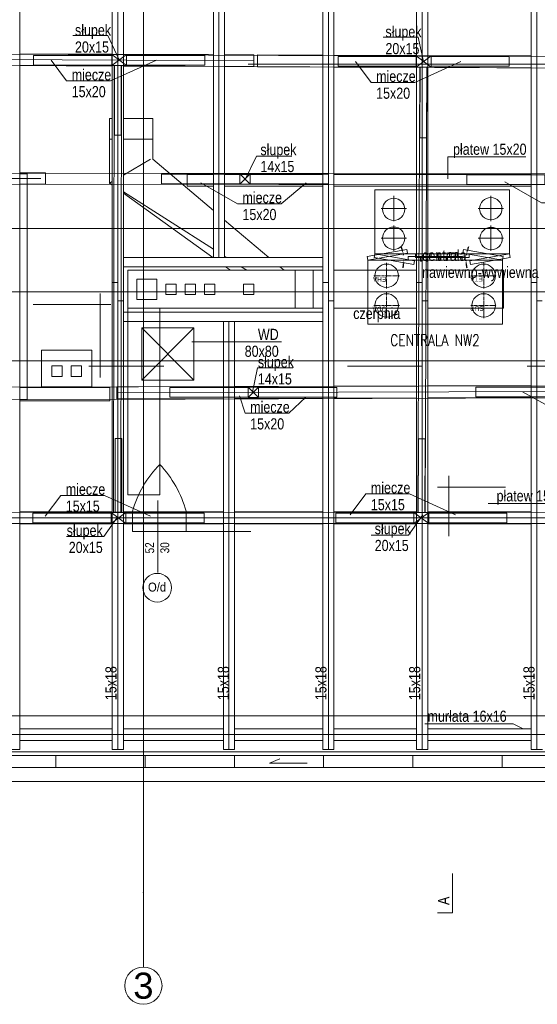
# Model space of a CAD drawing. Header units: millimetres. Extents: x -573548 to 674770, y -184010 to -47794.
# Tile 3 of 181: x 93754 to 100709, y -184010 to -170793. Entities that reach past the tile are written whole.
import ezdxf
from ezdxf.enums import TextEntityAlignment as Align

# ---------------------------------------------------------------- set-up
doc = ezdxf.new("R2010")
doc.units = ezdxf.units.MM
doc.linetypes.add('CENTER', pattern=[10.16, 6.35, -1.27, 1.27, -1.27])
for name, color, linetype, lineweight in [('A.06 RZUT PODDASZA_is$0$0_Nr_pióra__12', 8, 'Continuous', 9), ('A.06 RZUT PODDASZA_is$0$0_Nr_pióra__25', 8, 'Continuous', 9), ('A.06 RZUT PODDASZA_is$0$A-OKNA-OPIS_Nr_pióra__2', 8, 'Continuous', 9), ('A.06 RZUT PODDASZA_is$0$A-OKNA-OPIS_Nr_pióra__8', 8, 'Continuous', 9), ('A.06 RZUT PODDASZA_is$0$detalokna_Nr_pióra__8', 8, 'Continuous', 9), ('A.06 RZUT PODDASZA_is$0$DIM MALY_Nr_pióra__8', 8, 'Continuous', 9), ('A.06 RZUT PODDASZA_is$0$murłata#1_Nr_pióra__7', 8, 'Continuous', 9), ('A.06 RZUT PODDASZA_is$0$Nowe_00 ZMIANY_Nr_pióra__59', 8, 'Continuous', 9), ('A.06 RZUT PODDASZA_is$0$Nowe_0_Nr_pióra__59', 8, 'Continuous', 9), ('A.06 RZUT PODDASZA_is$0$opisy inne_Nr_pióra__1', 8, 'Continuous', 9), ('A.06 RZUT PODDASZA_is$0$opisy inne_Nr_pióra__25', 8, 'Continuous', 9), ('A.06 RZUT PODDASZA_is$0$OSIE_Nr_pióra__1', 8, 'Continuous', 9), ('A.06 RZUT PODDASZA_is$0$platew_Nr_pióra__1', 8, 'Continuous', 9), ('A.06 RZUT PODDASZA_is$0$podwaliny_Nr_pióra__7', 8, 'Continuous', 9), ('A.06 RZUT PODDASZA_is$0$RURY SPUSTOWE_Nr_pióra__2', 8, 'Continuous', 9), ('A.06 RZUT PODDASZA_is$0$SCIANY_KONSTR_Nr_pióra__21', 8, 'Continuous', 9), ('A.06 RZUT PODDASZA_is$0$Structural - Grid', 8, 'Continuous', 9), ('A.06 RZUT PODDASZA_is$0$Structural - Grid_Nr_pióra__17', 8, 'Continuous', 9), ('A.06 RZUT PODDASZA_is$0$WIDOK_Nr_pióra__1', 8, 'Continuous', 9), ('A.06 RZUT PODDASZA_is$0$wiezba_Nr_pióra__1', 8, 'Continuous', 9), ('A.06 RZUT PODDASZA_is$0$wiezba_Nr_pióra__2', 8, 'Continuous', 9), ('A.06 RZUT PODDASZA_is$0$wiezba_Nr_pióra__3', 8, 'Continuous', 9), ('A.06 RZUT PODDASZA_is$0$wiezba_Nr_pióra__41', 8, 'Continuous', 9), ('Axial', 7, 'CENTER', 9), ('Dimensions', 7, 'Continuous', 9), ('Main', 7, 'Continuous', 20)]:
    doc.layers.add(name, color=color, linetype=linetype, lineweight=lineweight)
doc.styles.add('A.06 RZUT PODDASZA_is$0$STYL_AUTOMATYCZNY_1', font='arial.ttf')
doc.styles.add('A.06 RZUT PODDASZA_is$0$STYL_AUTOMATYCZNY_6', font='arial.ttf', dxfattribs={"width": 0.8})
doc.styles.add('A.06 RZUT PODDASZA_is$0$STYL_AUTOMATYCZNY_8', font='arial.ttf', dxfattribs={"width": 0.9})
doc.styles.add('SIMPLEX-10', font='simplex.shx', dxfattribs={"width": 0.8, "height": 10})
doc.styles.add('SLDTEXTSTYLE2', font='TXT', dxfattribs={"width": 0.605})
doc.styles.get("Standard").update_dxf_attribs({"font": 'arial.ttf'})
doc.dimstyles.new('ISO-25', dxfattribs={"dimtxt": 2.5, "dimasz": 2.5, "dimexe": 1.25, "dimexo": 0.625, "dimtad": 1, "dimtxsty": 'Standard', "dimcen": 2.5, "dimadec": 0, "dimazin": 0, "dimtfac": 1, "dimtmove": 0, "dimatfit": 3, "dimfxl": 1, "dimarcsym": 0})

# ---------------------------------------------------------------- blocks, each defined once
blk = doc.blocks.new('A.06 RZUT PODDASZA_is$0$Standardowy znacznik osi')
at = {"layer": 'A.06 RZUT PODDASZA_is$0$Structural - Grid_Nr_pióra__17'}
for q in [(0, 0), (17855, 0)]:
    blk.add_line((1000, 0), q, dxfattribs=at)
blk.add_circle((-250, 0), 250, dxfattribs=at)
blk.add_point((1000, 0), dxfattribs=at)
blk.add_point((1000, 0), dxfattribs=at)
at = {"layer": 'A.06 RZUT PODDASZA_is$0$Structural - Grid_Nr_pióra__17', "style": 'A.06 RZUT PODDASZA_is$0$STYL_AUTOMATYCZNY_1'}
for tag, p in [('AC_MarkerText_1_0', (5, -80)), ('AC_MarkerText_1_1', (19360, -80))]:
    blk.add_attdef(tag, text='', height=350, rotation=270, dxfattribs=at).set_placement(p, align=Align.TOP_CENTER)
blk = doc.blocks.new('A.06 RZUT PODDASZA_is$0$Standardowy znacznik osi_3')
at = {"layer": 'A.06 RZUT PODDASZA_is$0$Structural - Grid_Nr_pióra__17'}
blk.add_line((2962, 0), (40907, 0), dxfattribs=at)
at = {"layer": 'A.06 RZUT PODDASZA_is$0$Structural - Grid_Nr_pióra__17', "style": 'A.06 RZUT PODDASZA_is$0$STYL_AUTOMATYCZNY_1'}
for tag, p in [('AC_MarkerText_1_0', (-250, -335)), ('AC_MarkerText_1_1', (44119, -335))]:
    blk.add_attdef(tag, text='', height=350, rotation=180, dxfattribs=at).set_placement(p, align=Align.TOP_CENTER)
blk = doc.blocks.new('A.06 RZUT PODDASZA_is$0$Standardowy znacznik osi_4')
at = {"layer": 'A.06 RZUT PODDASZA_is$0$Structural - Grid_Nr_pióra__17'}
blk.add_line((1000, 0), (42869, 0), dxfattribs=at)
at = {"layer": 'A.06 RZUT PODDASZA_is$0$Structural - Grid_Nr_pióra__17', "style": 'A.06 RZUT PODDASZA_is$0$STYL_AUTOMATYCZNY_1'}
for tag, p in [('AC_MarkerText_1_0', (-250, -335)), ('AC_MarkerText_1_1', (44119, -335))]:
    blk.add_attdef(tag, text='', height=350, rotation=180, dxfattribs=at).set_placement(p, align=Align.TOP_CENTER)
blk = doc.blocks.new('A.06 RZUT PODDASZA_is')
at = {"layer": 'A.06 RZUT PODDASZA_is$0$0_Nr_pióra__12'}
for p, q in [((94786, -100479), (94786, -99352)), ((94930, -99502), (93884, -99502)), ((95643, -100329), (94636, -100329)), ((99116, -100329), (98110, -100329)), ((100521, -100329), (101527, -100329))]:
    blk.add_line(p, q, dxfattribs=at)
at = {"layer": 'A.06 RZUT PODDASZA_is$0$0_Nr_pióra__25'}
blk.add_lwpolyline([(99519, -107140), (99519, -107665), (99319, -107665)], dxfattribs=at)
at = {"layer": 'A.06 RZUT PODDASZA_is$0$A-OKNA-OPIS_Nr_pióra__8'}
blk.add_line((95559, -102130), (95559, -103100), dxfattribs=at)
blk.add_circle((95553, -103303), 193, dxfattribs=at)
at = {"layer": 'A.06 RZUT PODDASZA_is$0$detalokna_Nr_pióra__8'}
blk.add_lwpolyline([(87417, -101263), (87417, -105505), (118397, -105505), (118397, -93155), (87390, -93155), (87390, -97553)], dxfattribs=at)
at = {"layer": 'A.06 RZUT PODDASZA_is$0$DIM MALY_Nr_pióra__8'}
blk.add_line((95736, -102548), (96811, -102548), dxfattribs=at)
at = {"layer": 'A.06 RZUT PODDASZA_is$0$murłata#1_Nr_pióra__7'}
for p, q in [((93707, -105195), (94949, -105195)), ((95099, -105195), (96442, -105195)), ((96592, -105195), (97777, -105195)), ((97927, -105195), (99037, -105195)), ((99187, -105195), (100578, -105195)), ((94949, -105355), (93707, -105355)), ((96442, -105355), (95099, -105355)), ((97777, -105355), (96592, -105355)), ((99037, -105355), (97927, -105355)), ((100578, -105355), (99187, -105355))]:
    blk.add_line(p, q, dxfattribs=at)
at = {"layer": 'A.06 RZUT PODDASZA_is$0$Nowe_00 ZMIANY_Nr_pióra__59', "flags": 128}
blk.add_lwpolyline([(87340, -93105), (118447, -93105), (118447, -105555), (87340, -105555)], close=True, dxfattribs=at)
at = {"layer": 'A.06 RZUT PODDASZA_is$0$Nowe_0_Nr_pióra__59'}
for points in [[(98477, -97960), (100287, -97960), (100287, -98820), (98477, -98820)], [(98477, -98820), (98468, -98870), (99000, -98963), (99009, -98914)], [(99022, -98820), (99742, -98820), (99742, -98870), (99022, -98870)], [(100287, -98820), (100295, -98870), (99764, -98963), (99755, -98914)], [(99088, -98870), (99108, -98870), (99108, -98920), (99088, -98920)], [(99168, -98870), (99188, -98870), (99188, -98920), (99168, -98920)], [(99334, -98870), (99349, -98870), (99349, -98910), (99334, -98910)], [(99436, -98870), (99451, -98870), (99451, -98910), (99436, -98910)]]:
    blk.add_lwpolyline(points, close=True, dxfattribs=at)
for points in [[(98730, -98041), (98730, -98381)], [(100034, -98041), (100034, -98381)], [(98902, -98213), (98562, -98213)], [(100206, -98213), (99866, -98213)], [(98730, -98439), (98730, -98779)], [(100034, -98439), (100034, -98779)], [(98902, -98611), (98562, -98611)], [(100206, -98611), (99866, -98611)]]:
    blk.add_lwpolyline(points, dxfattribs=at)
for centre in [(100034, -98215), (98730, -98223), (98730, -98611), (100039, -98616)]:
    blk.add_circle(centre, 150, dxfattribs=at)
at = {"layer": 'A.06 RZUT PODDASZA_is$0$opisy inne_Nr_pióra__1'}
for p, q in [((100506, -97520), (99456, -97520)), ((99456, -97520), (99456, -97812))]:
    blk.add_line(p, q, dxfattribs=at)
for points in [[(95042, -96218), (94889, -95892), (94417, -95892)], [(99132, -96238), (99060, -95912), (98588, -95912)], [(94126, -96220), (94336, -96500), (94924, -96500), (95543, -96220)], [(98216, -96241), (98426, -96520), (99014, -96520), (99633, -96241)], [(96732, -97834), (96887, -97508), (97360, -97508)], [(96137, -97869), (96630, -98148), (97218, -98148), (97555, -97869)], [(100222, -97854), (100715, -98134), (101302, -98134), (101639, -97854)], [(97221, -100000), (96610, -100000), (96017, -100000)], [(96834, -100677), (96901, -100351), (97373, -100351)], [(100459, -100672), (100987, -100962), (101575, -100962), (101797, -100668)], [(96657, -100727), (96734, -100959), (97322, -100959), (97551, -100746)], [(94046, -102344), (94256, -102064), (94844, -102064), (95463, -102344)], [(98145, -102324), (98355, -102044), (98943, -102044), (99562, -102324)], [(99999, -102173), (101273, -102173), (101454, -102324)], [(95029, -102344), (94837, -102616), (94336, -102616)], [(99123, -102324), (98931, -102596), (98429, -102596)], [(99148, -105131), (100333, -105131), (100468, -105195)]]:
    blk.add_lwpolyline(points, dxfattribs=at)
at = {"layer": 'A.06 RZUT PODDASZA_is$0$opisy inne_Nr_pióra__25'}
for p, q in [((99470, -101802), (99470, -102613)), ((100230, -101952), (99320, -101952))]:
    blk.add_line(p, q, dxfattribs=at)
at = {"layer": 'A.06 RZUT PODDASZA_is$0$OSIE_Nr_pióra__1'}
for p, q in [((95024, -93185), (95024, -105475)), ((96382, -93185), (96382, -98870)), ((97852, -93185), (97852, -105475)), ((99112, -93185), (99112, -105475)), ((100653, -93185), (100653, -105475)), ((96852, -96228), (90922, -96202)), ((107812, -96274), (96775, -96274)), ((93991, -97809), (90693, -97809)), ((86900, -99330), (119033, -99330)), ((96517, -99728), (96517, -105475)), ((106650, -100654), (95018, -100687)), ((108643, -102364), (87772, -102364)), ((118127, -105271), (87896, -105271))]:
    blk.add_line(p, q, dxfattribs=at)
at = {"layer": 'A.06 RZUT PODDASZA_is$0$platew_Nr_pióra__1'}
for p, q in [((90752, -96127), (113538, -96240)), ((90903, -96277), (113538, -96389)), ((92557, -97735), (112127, -97757)), ((92708, -97885), (112127, -97907)), ((106896, -100578), (92219, -100613)), ((106896, -100729), (92219, -100786)), ((110647, -102293), (90922, -102289)), ((110647, -102443), (90777, -102439))]:
    blk.add_line(p, q, dxfattribs=at)
at = {"layer": 'A.06 RZUT PODDASZA_is$0$podwaliny_Nr_pióra__7'}
for p, q in [((94915, -100614), (93707, -100614)), ((94915, -100614), (94915, -100794)), ((94915, -100794), (93707, -100794))]:
    blk.add_line(p, q, dxfattribs=at)
for points in [[(94949, -96140), (93707, -96134)], [(96307, -96145), (95099, -96140)], [(96457, -96306), (96852, -96308), (96852, -96148), (96457, -96146)], [(97777, -96153), (96898, -96150), (96898, -96310), (97777, -96313)], [(99037, -96157), (97927, -96154)], [(100578, -96162), (99187, -96157)], [(93707, -96294), (94949, -96300)], [(95099, -96300), (96307, -96305)], [(97927, -96314), (99037, -96317)], [(99187, -96317), (100578, -96322)], [(94050, -97884), (94050, -97734), (93707, -97734)], [(96307, -97754), (95953, -97754), (95953, -97914), (96307, -97914)], [(97777, -97754), (96457, -97754)], [(100578, -97754), (97927, -97754)], [(93707, -97884), (94050, -97884)], [(96457, -97914), (97777, -97914)], [(97927, -97914), (100578, -97914)], [(95008, -100769), (95008, -100607), (96442, -100603)], [(96592, -100603), (97777, -100599)], [(97927, -100599), (99037, -100596)], [(99187, -100595), (100578, -100591)], [(96442, -100764), (95008, -100769)], [(97777, -100760), (96592, -100764)], [(99037, -100757), (97927, -100760)], [(100578, -100752), (99187, -100756)], [(93707, -102284), (94949, -102284)], [(95099, -102284), (96442, -102284)], [(96592, -102284), (97777, -102284)], [(97927, -102284), (99037, -102284)], [(99187, -102284), (100578, -102284)], [(94949, -102444), (93707, -102444)], [(96442, -102444), (95099, -102444)], [(97777, -102444), (96592, -102444)], [(99037, -102444), (97927, -102444)], [(100578, -102444), (99187, -102444)]]:
    blk.add_lwpolyline(points, dxfattribs=at)
at = {"layer": 'A.06 RZUT PODDASZA_is$0$RURY SPUSTOWE_Nr_pióra__2'}
blk.add_lwpolyline([(97569, -105660), (97062, -105660), (97200, -105600)], dxfattribs=at)
at = {"layer": 'A.06 RZUT PODDASZA_is$0$SCIANY_KONSTR_Nr_pióra__21'}
for points in [[(95157, -99552), (97407, -99552), (97407, -99042), (95157, -99042)], [(95277, -99432), (95547, -99432), (95547, -99162), (95277, -99162)], [(95667, -99367), (95807, -99367), (95807, -99227), (95667, -99227)], [(95927, -99367), (96067, -99367), (96067, -99227), (95927, -99227)], [(96189, -99367), (96329, -99367), (96329, -99227), (96189, -99227)], [(96711, -99367), (96851, -99367), (96851, -99227), (96711, -99227)], [(94672, -100604), (93999, -100604), (93999, -100114), (94672, -100114)], [(94136, -100466), (94276, -100466), (94276, -100326), (94136, -100326)], [(94396, -100466), (94536, -100466), (94536, -100326), (94396, -100326)]]:
    blk.add_lwpolyline(points, close=True, dxfattribs=at)
at = {"layer": 'A.06 RZUT PODDASZA_is$0$WIDOK_Nr_pióra__1'}
for p, q in [((94912, -97872), (94912, -97002)), ((94949, -97002), (94912, -97002)), ((95492, -97002), (95099, -97002)), ((95492, -97552), (95492, -97002)), ((94949, -97282), (94912, -97282)), ((95492, -97282), (95099, -97282)), ((95462, -97552), (95099, -97763)), ((95492, -97552), (96307, -98240)), ((94949, -97850), (94912, -97872)), ((94912, -97872), (94949, -97895)), ((94912, -97872), (94949, -97898)), ((95099, -97990), (96307, -98757)), ((95099, -98006), (96299, -98870)), ((96457, -98367), (97054, -98870)), ((96457, -98852), (96487, -98870)), ((96471, -98994), (96537, -99042)), ((96682, -98994), (96757, -99042)), ((97201, -98994), (97257, -99042)), ((97407, -99042), (97777, -99042)), ((97647, -99042), (97647, -99552)), ((97927, -99042), (99037, -99042)), ((99187, -99042), (100207, -99042)), ((100207, -99552), (100207, -99042)), ((95157, -99552), (95157, -102054)), ((95587, -99552), (95587, -102054)), ((97407, -99552), (97777, -99552)), ((97927, -99552), (99037, -99552)), ((99187, -99552), (100207, -99552)), ((94189, -105555), (94189, -105715)), ((95389, -105555), (95389, -105715)), ((96589, -105555), (96589, -105715)), ((97789, -105555), (97789, -105715)), ((98989, -105555), (98989, -105715)), ((100189, -105555), (100189, -105715))]:
    blk.add_line(p, q, dxfattribs=at)
for points in [[(82037, -101263), (82037, -105423), (87017, -105423), (87017, -105905), (118797, -105905), (118797, -92755), (86990, -92755), (86990, -93503), (80495, -93503), (80495, -97553)], [(87207, -105383), (87207, -105715), (118607, -105715), (118607, -92945), (87180, -92945), (87180, -97553)], [(87367, -101263), (87367, -105555), (118447, -105555), (118447, -93105), (87340, -93105), (87340, -97553)], [(95157, -102054), (95587, -102054)]]:
    blk.add_lwpolyline(points, dxfattribs=at)
for points in [[(94974, -96293), (95074, -96293), (95064, -102290), (94964, -102290)], [(99082, -96313), (99177, -96313), (99152, -102291), (99052, -102291)], [(93707, -97748), (93807, -97748), (93807, -100777), (93707, -100777)]]:
    blk.add_lwpolyline(points, close=True, dxfattribs=at)
at = {"layer": 'A.06 RZUT PODDASZA_is$0$wiezba_Nr_pióra__1'}
for points in [[(94942, -96287), (93892, -96287), (93892, -96157), (94942, -96157)], [(95142, -96287), (96192, -96287), (96192, -96157), (95142, -96157)], [(99032, -96303), (97982, -96303), (97982, -96173), (99032, -96173)], [(99232, -96303), (100282, -96303), (100282, -96173), (99232, -96173)], [(95069, -96293), (95069, -97229), (94979, -97229), (94979, -96293)], [(99175, -96313), (99170, -97263), (99080, -97263), (99085, -96313)], [(96662, -97882), (95612, -97882), (95612, -97752), (96662, -97752)], [(96802, -97882), (97852, -97882), (97852, -97752), (96802, -97752)], [(100762, -97891), (99712, -97891), (99712, -97761), (100762, -97761)], [(96774, -100746), (95724, -100746), (95724, -100616), (96774, -100616)], [(96914, -100746), (97964, -100746), (97964, -100616), (96914, -100616)], [(100884, -100741), (99834, -100741), (99834, -100611), (100884, -100611)], [(95077, -102290), (95077, -101302), (94987, -101302), (94987, -102290)], [(99147, -102291), (99152, -101304), (99062, -101304), (99057, -102291)], [(94932, -102431), (93882, -102431), (93882, -102301), (94932, -102301)], [(95132, -102431), (96182, -102431), (96182, -102301), (95132, -102301)], [(99202, -102432), (100252, -102432), (100252, -102302), (99202, -102302)], [(99002, -102432), (97952, -102432), (97952, -102302), (99002, -102302)]]:
    blk.add_lwpolyline(points, close=True, dxfattribs=at)
for points in [[(94954, -99206), (95024, -99206), (95024, -99454), (95094, -99454)], [(97782, -99206), (97852, -99206), (97852, -99454), (97922, -99454)], [(99042, -99206), (99112, -99206), (99112, -99454), (99182, -99454)], [(100583, -99206), (100653, -99206), (100653, -99454), (100723, -99454)]]:
    blk.add_lwpolyline(points, dxfattribs=at)
at = {"layer": 'A.06 RZUT PODDASZA_is$0$wiezba_Nr_pióra__2'}
for p, q in [((93707, -93185), (93707, -105475)), ((94949, -93185), (94949, -105475)), ((95099, -93185), (95099, -105475)), ((96307, -93185), (96307, -98870)), ((96457, -93185), (96457, -98870)), ((97777, -93185), (97777, -105475)), ((97927, -93185), (97927, -105475)), ((99037, -93185), (99037, -105475)), ((99187, -93185), (99187, -105475)), ((100578, -93185), (100578, -105475)), ((95099, -98870), (97777, -98870)), ((95099, -98994), (97777, -98994)), ((95099, -99604), (97777, -99604)), ((95099, -99728), (97777, -99728)), ((96442, -99728), (96442, -105475)), ((96592, -99728), (96592, -105475)), ((93557, -105475), (93707, -105475)), ((94949, -105475), (95099, -105475)), ((96442, -105475), (96592, -105475)), ((97777, -105475), (97927, -105475)), ((99037, -105475), (99187, -105475)), ((100578, -105475), (100728, -105475))]:
    blk.add_line(p, q, dxfattribs=at)
at = {"layer": 'A.06 RZUT PODDASZA_is$0$wiezba_Nr_pióra__3'}
for p, q in [((95344, -100516), (96044, -99816)), ((95344, -99816), (96044, -100516))]:
    blk.add_line(p, q, dxfattribs=at)
blk.add_lwpolyline([(95344, -100516), (96044, -100516), (96044, -99816), (95344, -99816)], close=True, dxfattribs=at)
blk.add_lwpolyline([(95942, -102548), (95942, -102277, 0.120591), (95587, -101648, 0.129915), (95222, -102277), (95222, -102548)], format="xyb", close=True, dxfattribs=at)
at = {"layer": 'A.06 RZUT PODDASZA_is$0$wiezba_Nr_pióra__41'}
for p, q in [((94942, -96293), (95142, -96143)), ((94942, -96143), (95142, -96293)), ((99032, -96313), (99232, -96163)), ((99032, -96163), (99232, -96313)), ((96662, -97887), (96802, -97747)), ((96662, -97747), (96802, -97887)), ((96914, -100751), (96774, -100611)), ((96914, -100611), (96774, -100751)), ((94932, -102291), (95132, -102441)), ((94932, -102441), (95132, -102291)), ((99002, -102291), (99202, -102441)), ((99002, -102441), (99202, -102291))]:
    blk.add_line(p, q, dxfattribs=at)
for points in [[(94942, -96293), (95142, -96293), (95142, -96143), (94942, -96143)], [(99032, -96313), (99232, -96313), (99232, -96163), (99032, -96163)], [(96662, -97887), (96802, -97887), (96802, -97747), (96662, -97747)], [(96914, -100751), (96774, -100751), (96774, -100611), (96914, -100611)], [(94932, -102291), (95132, -102291), (95132, -102441), (94932, -102441)], [(99002, -102291), (99202, -102291), (99202, -102441), (99002, -102441)]]:
    blk.add_lwpolyline(points, close=True, dxfattribs=at)
at = {"layer": 'A.06 RZUT PODDASZA_is$0$Structural - Grid'}
ref = blk.add_blockref('A.06 RZUT PODDASZA_is$0$Standardowy znacznik osi', (95367, -108395), dxfattribs=dict(at, zscale=1000, rotation=90))
ref.add_attrib('AC_MarkerText_1', '3', dxfattribs={"layer": 'A.06 RZUT PODDASZA_is$0$Structural - Grid_Nr_pióra__17', "color": 20, "lineweight": 15, "true_color": 0xf73328, "height": 350, "style": 'A.06 RZUT PODDASZA_is$0$STYL_AUTOMATYCZNY_1'}).set_placement((95367, -108470), align=Align.TOP_CENTER)
at = {"layer": 'A.06 RZUT PODDASZA_is$0$Structural - Grid', "zscale": 1000, "rotation": 180}
for name, p in [('A.06 RZUT PODDASZA_is$0$Standardowy znacznik osi_4', (121683, -98483)), ('A.06 RZUT PODDASZA_is$0$Standardowy znacznik osi_3', (121683, -100255)), ('A.06 RZUT PODDASZA_is$0$Standardowy znacznik osi_3', (121687, -105022))]:
    blk.add_blockref(name, p, dxfattribs=at)
at = {"layer": 'A.06 RZUT PODDASZA_is$0$A-OKNA-OPIS_Nr_pióra__2', "char_height": 120, "attachment_point": 5, "rotation": 90, "style": 'A.06 RZUT PODDASZA_is$0$STYL_AUTOMATYCZNY_6'}
for s, insert in [('\\A1;{\\pqc;\\fArial|b0|i0|c238|p0;\\W0.800000;52}', (95452, -102768)), ('\\A1;{\\pqc;\\fArial|b0|i0|c238|p0;\\W0.800000;30}', (95655, -102767))]:
    blk.add_mtext(s, dxfattribs=dict(at, insert=insert))
at = {"layer": 'A.06 RZUT PODDASZA_is$0$A-OKNA-OPIS_Nr_pióra__2', "insert": (95551, -103295), "char_height": 120, "attachment_point": 5, "style": 'A.06 RZUT PODDASZA_is$0$STYL_AUTOMATYCZNY_8'}
blk.add_mtext('\\A1;{\\pqc;\\fArial|b0|i0|c238|p0;\\W0.900000;O/d}', dxfattribs=at)
at = {"layer": 'A.06 RZUT PODDASZA_is$0$opisy inne_Nr_pióra__1', "char_height": 150, "style": 'A.06 RZUT PODDASZA_is$0$STYL_AUTOMATYCZNY_6'}
for s, insert, attachment_point, line_spacing_factor in [('\\A1;{\\pql;\\fArial|b0|i0|c238|p0;\\W0.800000;słupek\\P\\pql;\\fArial|b0|i0|c238|p0;\\W0.800000;20x15}', (94448, -95743), 1, 0.906268), ('\\A1;{\\pql;\\fArial|b0|i0|c238|p0;\\W0.800000;słupek\\P\\pql;\\fArial|b0|i0|c238|p0;\\W0.800000;20x15}', (98619, -95764), 1, 0.906268), ('\\A1;{\\pql;\\fArial|b0|i0|c238|p0;\\W0.800000;miecze    \\P\\pql;\\fArial|b0|i0|c238|p0;\\W0.800000;15x20}', (94404, -96342), 1, 0.906268), ('\\A1;{\\pql;\\fArial|b0|i0|c238|p0;\\W0.800000;miecze    \\P\\pql;\\fArial|b0|i0|c238|p0;\\W0.800000;15x20}', (98494, -96363), 1, 0.906268), ('\\A1;{\\pql;\\fArial|b0|i0|c238|p0;\\W0.800000;słupek\\P\\pql;\\fArial|b0|i0|c238|p0;\\W0.800000;14x15}', (96939, -97347), 1, 0.906268), ('\\A1;{\\pql;\\fArial|b0|i0|c238|p0;\\W0.800000;miecze    \\P\\pql;\\fArial|b0|i0|c238|p0;\\W0.800000;15x20}', (96698, -97991), 1, 0.906268), ('\\A1;{\\pql;\\fArial|b0|i0|c238|p0;\\W0.800000;centrala \\P\\pql;\\fArial|b0|i0|c238|p0;\\W0.800000;nawiewno-wywiewna}', (99112, -98767), 1, 0.906201), ('\\A1;{\\pqr;\\fArial|b0|i0|c238|p0;\\W0.800000;WD\\P\\pqr;\\fArial|b0|i0|c238|p0;\\W0.800000;80x80}', (97185, -99827), 3, 0.906268), ('\\A1;{\\pql;\\fArial|b0|i0|c238|p0;\\W0.800000;słupek\\P\\pql;\\fArial|b0|i0|c238|p0;\\W0.800000;14x15}', (96905, -100198), 1, 0.906268), ('\\A1;{\\pql;\\fArial|b0|i0|c238|p0;\\W0.800000;miecze    \\P\\pql;\\fArial|b0|i0|c238|p0;\\W0.800000;15x20}', (96802, -100802), 1, 0.906268), ('\\A1;{\\pql;\\fArial|b0|i0|c238|p0;\\W0.800000;miecze    \\P\\pql;\\fArial|b0|i0|c238|p0;\\W0.800000;15x15}', (94324, -101906), 1, 0.906268), ('\\A1;{\\pql;\\fArial|b0|i0|c238|p0;\\W0.800000;miecze    \\P\\pql;\\fArial|b0|i0|c238|p0;\\W0.800000;15x15}', (98423, -101886), 1, 0.906268), ('\\A1;{\\pqr;\\fArial|b0|i0|c238|p0;\\W0.800000;słupek\\P\\pqr;\\fArial|b0|i0|c238|p0;\\W0.800000;20x15}', (94821, -102460), 3, 0.906268), ('\\A1;{\\pql;\\fArial|b0|i0|c238|p0;\\W0.800000;słupek\\P\\pql;\\fArial|b0|i0|c238|p0;\\W0.800000;20x15}', (98475, -102434), 1, 0.906268)]:
    blk.add_mtext(s, dxfattribs=dict(at, insert=insert, attachment_point=attachment_point, line_spacing_factor=line_spacing_factor))
for s, insert, attachment_point in [('\\A1;{\\pqc;\\fArial|b0|i0|c238|p0;\\W0.800000;płatew 15x20}', (100021, -97439), 5), ('\\A1;{\\pql;\\fArial|b0|i0|c238|p0;\\W0.800000;czerpnia}', (98186, -99546), 1), ('\\A1;{\\pqc;\\fArial|b0|i0|c238|p0;\\W0.800000;płatew 15x20}', (100606, -102092), 5), ('\\A1;{\\pqc;\\fArial|b0|i0|c238|p0;\\W0.800000;murłata 16x16}', (99716, -105029), 5)]:
    blk.add_mtext(s, dxfattribs=dict(at, insert=insert, attachment_point=attachment_point))
at = {"layer": 'A.06 RZUT PODDASZA_is$0$opisy inne_Nr_pióra__1', "char_height": 150, "attachment_point": 5, "rotation": 90, "style": 'A.06 RZUT PODDASZA_is$0$STYL_AUTOMATYCZNY_6'}
for insert in [(94932, -104584), (96443, -104584), (97753, -104584), (99013, -104584), (100548, -104584)]:
    blk.add_mtext('\\A1;{\\pqc;\\fArial|b0|i0|c238|p0;\\W0.800000;15x18}', dxfattribs=dict(at, insert=insert))
at = {"layer": 'A.06 RZUT PODDASZA_is$0$opisy inne_Nr_pióra__25', "insert": (99476, -107450), "char_height": 150, "attachment_point": 9, "rotation": 89.9996, "style": 'A.06 RZUT PODDASZA_is$0$STYL_AUTOMATYCZNY_6'}
blk.add_mtext('\\A1;{\\pqr;\\fArial|b0|i0|c238|p0;\\W0.800000;A}', dxfattribs=at)
blk = doc.blocks.new('*D183')
at = {"layer": 'Defpoints', "color": 0}
for p in [(98966, -173927), (98431, -174022), (98431, -174022), (98915, -173994), (100241, -174022)]:
    blk.add_point(p, dxfattribs=at)
at = {"layer": 'Dimensions', "color": 0, "lineweight": -2}
for start, end in [(15.9649, 21.9299), (8.1501, 10), (0, 0.3335), (348.0701, 354.0351)]:
    blk.add_arc((98431, -174022), 484, start, end, dxfattribs=at)
at = {"layer": 'Dimensions', "color": 0}
for points in [[(98889, -173890), (98905, -173887), (98908, -173938)], [(98921, -174072), (98905, -174072), (98916, -174022)]]:
    blk.add_solid(points, dxfattribs=at)
at = {"layer": 'Dimensions', "color": 0, "insert": (98914, -173980), "char_height": 72.7, "attachment_point": 5}
blk.add_mtext('^J', dxfattribs=at)
blk = doc.blocks.new('*D184')
at = {"layer": 'Defpoints', "color": 0}
for p in [(99707, -173927), (98431, -174022), (99754, -173965), (100241, -174022), (100241, -174022)]:
    blk.add_point(p, dxfattribs=at)
at = {"layer": 'Dimensions', "color": 0, "lineweight": -2}
for start, end in [(170, 171.8812), (158.2168, 164.1084), (179.6093, 180), (185.8916, 191.7832)]:
    blk.add_arc((100241, -174022), 490, start, end, dxfattribs=at)
at = {"layer": 'Dimensions', "color": 0}
for points in [[(99762, -173886), (99778, -173889), (99759, -173937)], [(99762, -174072), (99745, -174072), (99751, -174022)]]:
    blk.add_solid(points, dxfattribs=at)
at = {"layer": 'Dimensions', "color": 0, "insert": (99753, -173979), "char_height": 72.7, "attachment_point": 5}
blk.add_mtext('^J', dxfattribs=at)

msp = doc.modelspace()

# ---------------------------------------------------------------- block references
at = {"color": 150}
msp.add_blockref('A.06 RZUT PODDASZA_is', (49.407, -75115), dxfattribs=at)

# ---------------------------------------------------------------- next in the draw order: linework, layer by layer
at = {"layer": 'Axial', "color": 6, "ltscale": 5}
for p, q in [((98684.316, -174403.206), (98684.316, -174058.206)), ((99988.316, -174403.206), (99988.316, -174058.206)), ((98511.816, -174230.706), (98856.816, -174230.706)), ((99815.816, -174230.706), (100160.816, -174230.706)), ((98684.316, -174801.206), (98684.316, -174456.206)), ((99988.316, -174801.206), (99988.316, -174456.206)), ((98511.816, -174628.706), (98856.816, -174628.706)), ((99815.816, -174628.706), (100160.816, -174628.706))]:
    msp.add_line(p, q, dxfattribs=at)
at = {"layer": 'Dimensions', "color": 6}
for points in [[(99281.673, -173971.706), (99266.675, -173971.706), (99266.675, -173927.706), (99281.673, -173927.706)], [(99383.956, -173971.706), (99368.958, -173971.706), (99368.958, -173927.706), (99383.956, -173927.706)]]:
    msp.add_lwpolyline(points, close=True, dxfattribs=at)
at = {"layer": 'Main', "color": 6}
for p, q in [((98957.384, -173878.175), (98422.633, -173972.466)), ((98431.316, -174021.706), (98966.066, -173927.415)), ((98966.066, -173927.415), (98957.384, -173878.175)), ((99706.565, -173927.415), (99715.247, -173878.175)), ((100241.316, -174021.706), (99706.565, -173927.415)), ((100249.998, -173972.466), (99715.247, -173878.175)), ((98431.316, -174021.706), (98422.633, -173972.466)), ((98431.316, -174021.706), (100241.316, -174021.706)), ((98431.316, -174881.706), (98431.316, -174021.706)), ((98974.316, -173971.706), (99698.316, -173971.706)), ((98974.316, -174021.706), (98974.316, -173971.706)), ((99698.316, -174021.706), (99698.316, -173971.706)), ((100241.316, -174021.706), (100249.998, -173972.466)), ((100241.316, -174881.706), (100241.316, -174021.706)), ((98431.316, -174881.706), (100241.316, -174881.706))]:
    msp.add_line(p, q, dxfattribs=at)
for points in [[(99528.441, -173971.706), (99550.19, -173971.706), (99550.19, -173916.706), (99528.441, -173916.706)], [(99608.441, -173971.706), (99630.19, -173971.706), (99630.19, -173916.706), (99608.441, -173916.706)]]:
    msp.add_lwpolyline(points, close=True, dxfattribs=at)
for centre in [(98684.316, -174230.706), (99988.316, -174230.706), (98684.316, -174628.706), (99988.316, -174628.706)]:
    msp.add_circle(centre, 157.5, dxfattribs=at)

# ---------------------------------------------------------------- next in the draw order: texts
at = {"color": 6, "linetype": 'Continuous', "lineweight": 0, "char_height": 63.5, "attachment_point": 1, "rotation": 180, "style": 'SLDTEXTSTYLE2'}
for s, insert in [('{\\fArial Narrow|b0|i0|c0|p0;\\W1;EHA}', (98679.306, -174308.102)), ('{\\fArial Narrow|b0|i0|c0|p0;\\W1;ETA}', (99976.79, -174305.539)), ('{\\fArial Narrow|b0|i0|c0|p0;\\W1;ODA}', (98684.316, -174710.221)), ('{\\fArial Narrow|b0|i0|c0|p0;\\W1;SUP}', (99988.316, -174702.056))]:
    msp.add_mtext(s, dxfattribs=dict(at, insert=insert))
at = {"color": 6, "lineweight": 25, "insert": (99334.267, -175095.104), "char_height": 150, "width": 1909.94394, "attachment_point": 5, "style": 'SIMPLEX-10'}
msp.add_mtext('CENTRALA NW2', dxfattribs=at)

# ---------------------------------------------------------------- next in the draw order: dimensions: what is measured, and where the dimension line sits
at = {"layer": 'Dimensions', "color": 6}
for base, line1, picture, middle in [((99754.391, -173964.793), ((100241.316, -174021.706), (99706.565, -173927.415)), '*D184', (99752.941, -173978.979)), ((98914.712, -173993.551), ((98431.316, -174021.706), (98966.066, -173927.415)), '*D183', (98913.689, -173979.504))]:
    dim = msp.add_angular_dim_2l(base=base, line1=line1, line2=((98431.316, -174021.706), (100241.316, -174021.706)), text='^J', dimstyle='ISO-25', override={"dimtxt": 72.672222, "dimasz": 50.387967, "dimexe": 2, "dimexo": 2, "dimgap": 3.048, "dimtih": 1, "dimtoh": 1, "dimzin": 0, "dimadec": 2, "dimtzin": 0}, dxfattribs=at)
    dim.commit()
    dim.dimension.update_dxf_attribs({"geometry": picture, "text_midpoint": middle})

doc.saveas('drawing.dxf')
